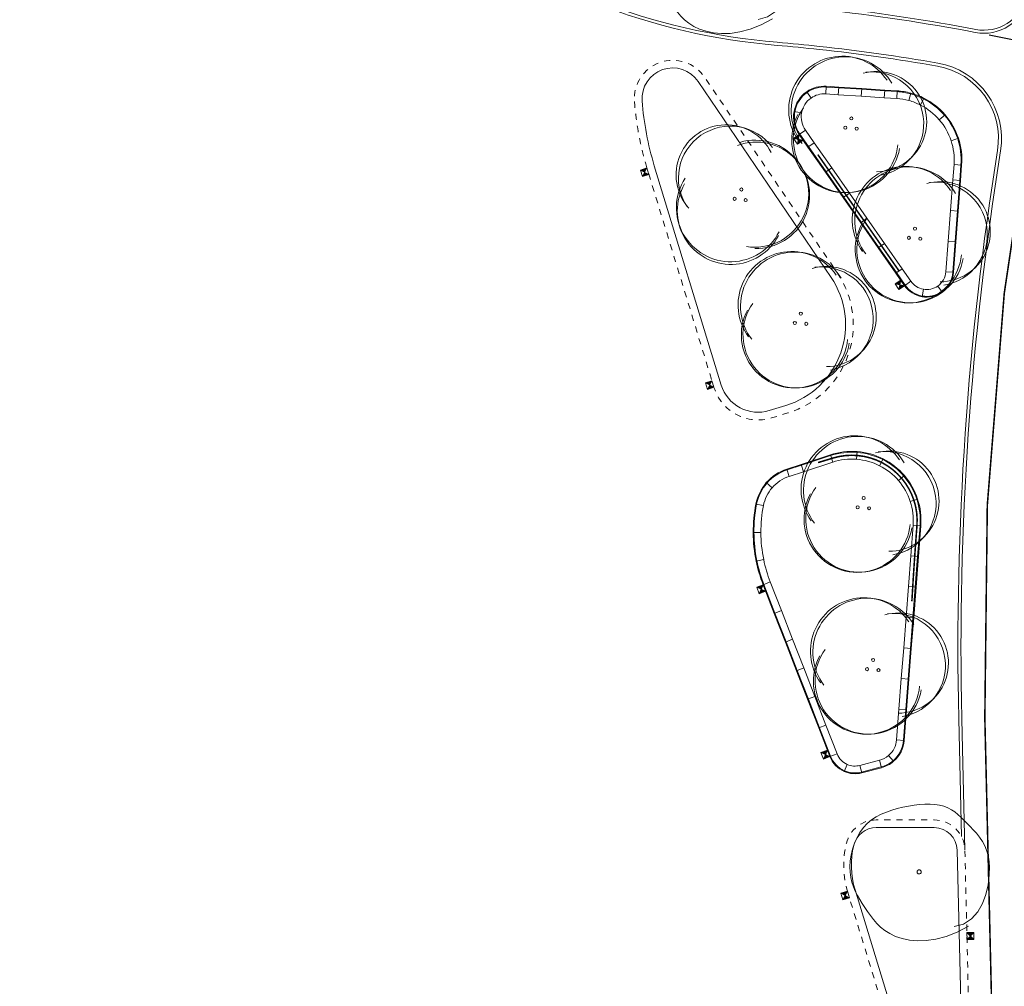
# Model space of a CAD drawing. Header units: metres. Extents: x 196678 to 197613, y 355400 to 356418.
# Tile 20 of 40: x 196969 to 197033, y 355652 to 355715. Entities that reach past the tile are written whole.
import ezdxf

# ---------------------------------------------------------------- set-up
doc = ezdxf.new("R2010")
doc.units = ezdxf.units.M
doc.linetypes.add('VW-FP2-1000', pattern=[3, 0.3, -2.7])
doc.linetypes.add('ZZ-HIDDEN-SO', pattern=[4, 2, -2])
for name, color, linetype, lineweight in [('N-WE-GR-BOOM-S', 7, 'Continuous', 18), ('N-WE-RI-HWA_KOLK_STRAATKOLK-450X350-S', 5, 'Continuous', 18), ('N-WE-VH-KANTOPSLUITING_SOLID_500X500-G', 5, 'Continuous', 18), ('N-WE-VH-KANTOPSLUITING_SOLID_500X500-G_PASMAKEN', 5, 'Continuous', 18), ('N-WE-VW-MARKERING_LANGS_STREEP_30270_010-G', 1, 'VW-FP2-1000', 18), ('N01-WE-VH-KANTOPSLUITING_ACHTERKANTBAND-G', 5, 'Continuous', 18), ('N01-WE-VH-KANTOPSLUITING_BETONBAND_HOOG_ZITELEMENT-G', 5, 'Continuous', 18), ('N01-WE-VH-KANTOPSLUITING_BETONBAND_LAAG-G', 5, 'ZZ-HIDDEN-SO', 18), ('N01-WE-VH-KANTOPSLUITING_GELEIDEBAND_50 200-G', 5, 'Continuous', 18), ('N01-WE-VH-KANTOPSLUITING_OPSLUITBAND_200X250-G', 5, 'Continuous', 18), ('N01-WE-VW-MARKERING_DWARS_DRIEHOEK_30-G', 7, 'VW-HAAIETAND30_L', 25)]:
    doc.layers.add(name, color=color, linetype=linetype, lineweight=lineweight)
doc.linetypes.add('VW-HAAIETAND30_L', pattern='A,0,-0.3,[150,NLCS.SHX,S=0.6,R=0,X=-0.375,Y=-0.15],-0.3', length=0.6)

# ---------------------------------------------------------------- blocks, each defined once
blk = doc.blocks.new('SGR-BOOM_09')
blk.add_lwpolyline([(-2.711, 3.837), (-3.391, 3.615), (-3.939, 3.223), (-4.367, 2.697), (-4.684, 2.075), (-4.901, 1.394), (-5.029, 0.692), (-5.078, 0.004), (-5.057, -0.631), (-4.978, -1.184), (-4.849, -1.658), (-4.679, -2.064), (-4.477, -2.414), (-4.251, -2.716), (-4.01, -2.983), (-3.764, -3.225), (-3.519, -3.452), (-3.284, -3.674), (-3.056, -3.889), (-2.829, -4.093), (-2.6, -4.282), (-2.363, -4.453), (-2.114, -4.603), (-1.847, -4.727), (-1.559, -4.822), (-1.246, -4.884), (-0.91, -4.917), (-0.554, -4.921), (-0.182, -4.9), (0.202, -4.856), (0.595, -4.791), (0.994, -4.707), (1.395, -4.608), (1.794, -4.494), (2.188, -4.363), (2.571, -4.21), (2.939, -4.034), (3.289, -3.828), (3.615, -3.591), (3.913, -3.317), (4.179, -3.005), (4.41, -2.651), (4.604, -2.263), (4.761, -1.849), (4.881, -1.421), (4.964, -0.986), (5.01, -0.553), (5.019, -0.132), (4.99, 0.267), (4.925, 0.639), (4.826, 0.985), (4.699, 1.309), (4.548, 1.616), (4.377, 1.91), (4.191, 2.196), (3.994, 2.477), (3.79, 2.759), (3.583, 3.043), (3.366, 3.327), (3.134, 3.606), (2.878, 3.874), (2.592, 4.126), (2.268, 4.357), (1.9, 4.563), (1.48, 4.737), (1.004, 4.874), (0.471, 4.963), (-0.115, 4.99), (-0.752, 4.944), (-1.438, 4.81), (-2.17, 4.577), (-2.945, 4.231), (-3.76, 3.761)])
blk.add_circle((0, 0), 0.15)
blk = doc.blocks.new('*U7')
for centre in [(-0.375, 0.224), (0.37, 0.198), (0.006, -0.422)]:
    blk.add_circle(centre, 0.1)
for centre, radius, start, end in [((0.235, 0.936), 3.484, 327.04528, 172.784), ((0.361, 0.968), 3.463, 334.46958, 176.98942), ((-1.644, -0.297), 3.261, 92.72815, 288.15121), ((-1.334, -0.131), 3.385, 102.33011, 279.16852), ((0.419, -0.89), 3.527, 213.41104, 39.78986), ((0.623, -0.958), 3.487, 216.09044, 38.75757)]:
    blk.add_arc(centre, radius, start, end)
blk = doc.blocks.new('SRI-KOLK_STRAAT_01-SO')
h = blk.add_hatch(color=256)
h.dxf.hatch_style = 1
h.paths.add_polyline_path([(0, 1.125), (-1.125, 2.25), (-1.125, 0)])
h.paths.add_polyline_path([(1.125, 2.25), (0, 1.125), (1.125, 0)])
for p, q in [((-1.125, 0), (1.125, 2.25)), ((1.125, 0), (-1.125, 2.25))]:
    blk.add_line(p, q)
blk.add_lwpolyline([(-1.125, 0), (1.125, 0), (1.125, 2.25), (-1.125, 2.25)], close=True)

msp = doc.modelspace()

# ---------------------------------------------------------------- linework, layer by layer
at = {"layer": 'N-WE-VH-KANTOPSLUITING_SOLID_500X500-G', "flags": 128}
for points in [[(197021.88, 355710.657), (197023.377, 355710.56), (197023.345, 355710.061), (197021.848, 355710.158)], [(197023.377, 355710.56), (197024.874, 355710.463), (197024.842, 355709.964), (197023.345, 355710.061)], [(197019.873, 355706.749), (197019.301, 355707.569), (197019.711, 355707.855), (197020.283, 355707.035)], [(197021.018, 355705.109), (197019.873, 355706.749), (197020.283, 355707.035), (197021.428, 355705.396)], [(197029.879, 355705.579), (197029.804, 355704.582), (197029.305, 355704.62), (197029.381, 355705.617)], [(197022.163, 355703.469), (197021.018, 355705.109), (197021.428, 355705.396), (197022.573, 355703.756)], [(197029.804, 355704.582), (197029.652, 355702.588), (197029.154, 355702.626), (197029.305, 355704.62)], [(197023.308, 355701.83), (197022.163, 355703.469), (197022.573, 355703.756), (197023.718, 355702.116)], [(197029.652, 355702.588), (197029.501, 355700.594), (197029.003, 355700.631), (197029.154, 355702.626)], [(197024.453, 355700.19), (197023.308, 355701.83), (197023.718, 355702.116), (197024.863, 355700.476)], [(197025.598, 355698.55), (197024.453, 355700.19), (197024.863, 355700.476), (197026.008, 355698.836)], [(197029.501, 355700.594), (197029.35, 355698.599), (197028.851, 355698.637), (197029.003, 355700.631)], [(197026.17, 355697.73), (197025.598, 355698.55), (197026.008, 355698.836), (197026.58, 355698.016)], [(197019.434, 355686.099), (197021.335, 355686.72), (197021.49, 355686.245), (197019.589, 355685.624)], [(197027.219, 355682.097), (197027.065, 355680.103), (197026.567, 355680.141), (197026.721, 355682.135)], [(197027.065, 355680.103), (197026.912, 355678.109), (197026.413, 355678.147), (197026.567, 355680.141)], [(197017.685, 355676.401), (197016.96, 355678.266), (197017.426, 355678.447), (197018.151, 355676.583)], [(197026.912, 355678.109), (197026.758, 355676.115), (197026.259, 355676.153), (197026.413, 355678.147)], [(197018.409, 355674.537), (197017.685, 355676.401), (197018.151, 355676.583), (197018.875, 355674.718)], [(197026.758, 355676.115), (197026.604, 355674.121), (197026.106, 355674.159), (197026.259, 355676.153)], [(197019.134, 355672.673), (197018.409, 355674.537), (197018.875, 355674.718), (197019.6, 355672.854)], [(197026.604, 355674.121), (197026.45, 355672.127), (197025.952, 355672.165), (197026.106, 355674.159)], [(197019.858, 355670.809), (197019.134, 355672.673), (197019.6, 355672.854), (197020.324, 355670.99)], [(197026.45, 355672.127), (197026.297, 355670.132), (197025.798, 355670.171), (197025.952, 355672.165)], [(197020.582, 355668.945), (197019.858, 355670.809), (197020.324, 355670.99), (197021.049, 355669.126)], [(197026.297, 355670.132), (197026.143, 355668.138), (197025.644, 355668.177), (197025.798, 355670.171)], [(197021.307, 355667.081), (197020.582, 355668.945), (197021.049, 355669.126), (197021.773, 355667.262)]]:
    msp.add_lwpolyline(points, close=True, dxfattribs=at)
for points in [[(197023.374, 355710.51), (197021.877, 355710.607)], [(197024.871, 355710.413), (197023.374, 355710.51)], [(197019.342, 355707.598), (197019.914, 355706.778)], [(197019.914, 355706.778), (197021.059, 355705.138)], [(197029.754, 355704.586), (197029.829, 355705.583)], [(197021.059, 355705.138), (197022.204, 355703.498)], [(197029.603, 355702.592), (197029.754, 355704.586)], [(197022.204, 355703.498), (197023.349, 355701.858)], [(197029.451, 355700.597), (197029.603, 355702.592)], [(197023.349, 355701.858), (197024.494, 355700.218)], [(197029.3, 355698.603), (197029.451, 355700.597)], [(197024.494, 355700.218), (197025.639, 355698.578)], [(197025.639, 355698.578), (197026.211, 355697.758)], [(197021.351, 355686.673), (197019.449, 355686.052)], [(197027.015, 355680.107), (197027.169, 355682.101)], [(197026.862, 355678.113), (197027.015, 355680.107)], [(197017.007, 355678.284), (197017.731, 355676.42)], [(197026.708, 355676.119), (197026.862, 355678.113)], [(197017.731, 355676.42), (197018.456, 355674.555)], [(197026.554, 355674.124), (197026.708, 355676.119)], [(197018.456, 355674.555), (197019.18, 355672.691)], [(197026.4, 355672.13), (197026.554, 355674.124)], [(197019.18, 355672.691), (197019.905, 355670.827)], [(197026.247, 355670.136), (197026.4, 355672.13)], [(197019.905, 355670.827), (197020.629, 355668.963)], [(197026.093, 355668.142), (197026.247, 355670.136)], [(197020.629, 355668.963), (197021.354, 355667.099)]]:
    msp.add_lwpolyline(points, dxfattribs=at)
for points in [[(197019.796, 355710.354, 0.198912), (197018.972, 355709.064), (197019.464, 355708.977, -0.198912), (197020.082, 355709.944)], [(197028.805, 355708.852, 0.098491), (197027.423, 355709.935), (197027.198, 355709.489, -0.098491), (197028.426, 355708.526)], [(197018.972, 355709.064, 0.198912), (197019.301, 355707.569), (197019.711, 355707.855, -0.198912), (197019.464, 355708.977)], [(197029.668, 355707.322, 0.098491), (197028.805, 355708.852), (197028.426, 355708.526, -0.098491), (197029.193, 355707.167)], [(197029.879, 355705.579, 0.098491), (197029.668, 355707.322), (197029.193, 355707.167, -0.098491), (197029.381, 355705.617)], [(197026.17, 355697.73, 0.198912), (197027.299, 355697.009), (197027.386, 355697.501, -0.198912), (197026.58, 355698.016)], [(197027.299, 355697.009, 0.198912), (197028.607, 355697.297), (197028.321, 355697.707, -0.198912), (197027.386, 355697.501)], [(197023.078, 355686.93, 0.098491), (197021.335, 355686.72), (197021.49, 355686.245, -0.098491), (197023.04, 355686.431)], [(197024.769, 355686.456, 0.098491), (197023.078, 355686.93), (197023.04, 355686.431, -0.098491), (197024.543, 355686.01)], [(197026.15, 355685.371, 0.098491), (197024.769, 355686.456), (197024.543, 355686.01, -0.098491), (197025.77, 355685.046)], [(197027.01, 355683.84, 0.098491), (197026.15, 355685.371), (197025.77, 355685.046, -0.098491), (197026.535, 355683.685)], [(197017.169, 355684.91, 0.131652), (197016.489, 355683.514), (197016.98, 355683.419, -0.131652), (197017.546, 355684.582)], [(197027.219, 355682.097, 0.098491), (197027.01, 355683.84), (197026.535, 355683.685, -0.098491), (197026.721, 355682.135)], [(197016.489, 355683.514, 0.049127), (197016.315, 355681.66), (197016.815, 355681.662, -0.049127), (197016.98, 355683.419)], [(197016.315, 355681.66, 0.049127), (197016.507, 355679.807), (197016.997, 355679.907, -0.049127), (197016.815, 355681.662)], [(197025.45, 355666.773, 0.198912), (197026.143, 355668.138), (197025.644, 355668.177, -0.198912), (197025.125, 355667.153)], [(197021.307, 355667.081, 0.198912), (197022.233, 355666.113), (197022.434, 355666.57, -0.198912), (197021.773, 355667.262)]]:
    msp.add_lwpolyline(points, format="xyb", close=True, dxfattribs=at)
for points in [[(197019.824, 355710.313, 0.198912), (197019.021, 355709.055)], [(197028.767, 355708.819, 0.098491), (197027.401, 355709.89)], [(197019.021, 355709.055, 0.198912), (197019.342, 355707.598)], [(197029.62, 355707.307, 0.098491), (197028.767, 355708.819)], [(197029.829, 355705.583, 0.098491), (197029.62, 355707.307)], [(197026.211, 355697.758, 0.198912), (197027.308, 355697.058)], [(197027.308, 355697.058, 0.198912), (197028.578, 355697.338)], [(197023.074, 355686.88, 0.098491), (197021.351, 355686.673)], [(197024.746, 355686.411, 0.098491), (197023.074, 355686.88)], [(197026.112, 355685.338, 0.098491), (197024.746, 355686.411)], [(197026.962, 355683.825, 0.098491), (197026.112, 355685.338)], [(197017.206, 355684.877, 0.131652), (197016.538, 355683.505)], [(197027.169, 355682.101, 0.098491), (197026.962, 355683.825)], [(197016.538, 355683.505, 0.049127), (197016.365, 355681.66)], [(197016.365, 355681.66, 0.049127), (197016.556, 355679.817)], [(197025.418, 355666.811, 0.198912), (197026.093, 355668.142)], [(197021.354, 355667.099, 0.198912), (197022.253, 355666.159)]]:
    msp.add_lwpolyline(points, format="xyb", dxfattribs=at)
at = {"layer": 'N-WE-VH-KANTOPSLUITING_SOLID_500X500-G_PASMAKEN', "flags": 128}
for points in [[(197021.07, 355710.71, 0.170212), (197019.796, 355710.354), (197020.082, 355709.944, -0.170212), (197021.038, 355710.211)], [(197026.578, 355710.26, 0.050475), (197025.684, 355710.41), (197025.651, 355709.911, -0.050475), (197026.446, 355709.778)], [(197027.423, 355709.935), (197027.423, 355709.935, 0.050475), (197026.578, 355710.26), (197026.446, 355709.778, -0.050475), (197027.198, 355709.489)], [(197029.35, 355698.599), (197028.851, 355698.637, -0.225103), (197028.321, 355697.707), (197028.607, 355697.297, 0.225103)], [(197018.502, 355685.795, 0.135833), (197017.169, 355684.91), (197017.546, 355684.582, -0.135833), (197018.658, 355685.32)], [(197016.997, 355679.907), (197016.507, 355679.807, 0.042368), (197016.96, 355678.266), (197017.426, 355678.447, -0.042368)], [(197025.45, 355666.773), (197025.125, 355667.153, -0.113142), (197024.531, 355666.842), (197024.659, 355666.358, 0.113142)], [(197023.257, 355666.506, -0.169739), (197022.434, 355666.57), (197022.233, 355666.113, 0.169739), (197023.384, 355666.022)]]:
    msp.add_lwpolyline(points, format="xyb", close=True, dxfattribs=at)
for points in [[(197021.067, 355710.66), (197021.067, 355710.66, 0.170212), (197019.824, 355710.313, 0.170212)], [(197026.564, 355710.212, 0.050475), (197025.681, 355710.36)], [(197027.401, 355709.89, 0.050475), (197026.564, 355710.212)], [(197028.578, 355697.338, 0.225103), (197029.3, 355698.603)], [(197017.206, 355684.877, -0.135833), (197018.518, 355685.748)], [(197017.007, 355678.284, -0.042368), (197016.556, 355679.817)], [(197025.418, 355666.811, -0.113142), (197024.646, 355666.407)], [(197023.371, 355666.071, -0.169739), (197022.253, 355666.159, -0.169739)]]:
    msp.add_lwpolyline(points, format="xyb", dxfattribs=at)
for points in [[(197021.88, 355710.657), (197021.07, 355710.71), (197021.038, 355710.211), (197021.848, 355710.158)], [(197025.684, 355710.41), (197024.874, 355710.463), (197024.842, 355709.964), (197025.651, 355709.911)], [(197019.434, 355686.099), (197018.502, 355685.795), (197018.658, 355685.32), (197019.589, 355685.624)], [(197024.531, 355666.842), (197023.257, 355666.506), (197023.384, 355666.022), (197024.659, 355666.358)]]:
    msp.add_lwpolyline(points, close=True, dxfattribs=at)
for points in [[(197021.877, 355710.607), (197021.067, 355710.66)], [(197021.88, 355710.657), (197021.848, 355710.158)], [(197025.681, 355710.36), (197024.871, 355710.413)], [(197025.684, 355710.41), (197025.651, 355709.911)], [(197026.578, 355710.26), (197026.446, 355709.778)], [(197018.502, 355685.795), (197018.658, 355685.32)], [(197018.518, 355685.748), (197019.449, 355686.052)], [(197023.384, 355666.022), (197023.257, 355666.506)], [(197024.646, 355666.407), (197023.371, 355666.071)], [(197024.531, 355666.842), (197024.659, 355666.358)]]:
    msp.add_lwpolyline(points, dxfattribs=at)
at = {"layer": 'N-WE-VW-MARKERING_LANGS_STREEP_30270_010-G', "const_width": 0.1, "flags": 128}
msp.add_lwpolyline([(197034.694, 355710.93, 0.051219), (197031.387, 355669.6), (197031.992, 355644.095, 0.044429), (197035.944, 355609.111, 0.044429)], format="xyb", dxfattribs=at)
at = {"layer": 'N01-WE-VH-KANTOPSLUITING_ACHTERKANTBAND-G', "ltscale": 0.2, "flags": 128}
for points in [[(197028.297, 355712.02, 0.016205), (197020.609, 355713.105, 0.005755), (197017.864, 355713.369, -0.071708), (197006.022, 355716.115, 0.032602), (196984.308, 355722.972), (196963.502, 355728.078)], [(197032.212, 355706.532, 0.410217), (197028.297, 355712.02)], [(197029.712, 355668.53), (197029.687, 355669.561, -0.045372), (197032.212, 355706.532)]]:
    msp.add_lwpolyline(points, format="xyb", dxfattribs=at)
at = {"layer": 'N01-WE-VH-KANTOPSLUITING_ACHTERKANTBAND-G', "ltscale": 0.1, "flags": 128}
msp.add_lwpolyline([(197021.65, 355715.806, -0.018877), (197030.798, 355714.409, 0.399254), (197034.044, 355716.492), (197034.068, 355716.59)], format="xyb", dxfattribs=at)
at = {"layer": 'N01-WE-VH-KANTOPSLUITING_ACHTERKANTBAND-G', "ltscale": 0.2, "flags": 128}
for points in [[(197009.086, 355709.75, 0.055149), (197009.881, 355705.536), (197014.241, 355691.26, 0.414233), (197017.362, 355689.599), (197018.432, 355689.926, 0.504796), (197021.379, 355698.271), (197012.736, 355711.024, 0.768937)], [(197022.945, 355658.402, -0.13502), (197022.863, 355661.318, -0.345706), (197024.322, 355662.461), (197028.092, 355662.458, -0.407018), (197029.59, 355660.993), (197029.992, 355644.048, 0.002737), (197030.056, 355641.854, -0.87696), (197028.1, 355641.527)]]:
    msp.add_lwpolyline(points, format="xyb", close=True, dxfattribs=at)
msp.add_lwpolyline([(197029.87, 355661.872), (197029.712, 355668.53)], dxfattribs=at)
at = {"layer": 'N01-WE-VH-KANTOPSLUITING_BETONBAND_HOOG_ZITELEMENT-G', "ltscale": 0.2, "const_width": 0.1, "flags": 128}
msp.add_lwpolyline([(197025.803, 355698.693), (197020.518, 355706.263)], dxfattribs=at)
msp.add_lwpolyline([(197026.639, 355677.195, -0.004888), (197026.97, 355682.116, 0.528335), (197021.491, 355686.507), (197020.534, 355686.215)], format="xyb", dxfattribs=at)
at = {"layer": 'N01-WE-VH-KANTOPSLUITING_BETONBAND_LAAG-G', "ltscale": 0.2, "flags": 128}
for points in [[(197008.588, 355709.712, 0.055149), (197009.402, 355705.389), (197013.762, 355691.113, 0.414233), (197017.508, 355689.121), (197018.579, 355689.448, 0.504796), (197021.792, 355698.552), (197013.15, 355711.304, 0.768937)], [(197022.467, 355658.256, -0.13502), (197022.378, 355661.437, -0.345706), (197024.322, 355662.961), (197028.093, 355662.958, -0.407018), (197030.09, 355661.005), (197030.492, 355644.059, 0.002737), (197030.556, 355641.871, -0.87696), (197027.622, 355641.381)]]:
    msp.add_lwpolyline(points, format="xyb", close=True, dxfattribs=at)
at = {"layer": 'N01-WE-VH-KANTOPSLUITING_GELEIDEBAND_50 200-G', "ltscale": 0.2, "flags": 128}
for points in [[(197028.331, 355712.217, 0.016205), (197020.631, 355713.303, 0.005755), (197017.881, 355713.569, -0.071708), (197006.094, 355716.302, 0.032602), (196984.355, 355723.166), (196963.55, 355728.272)], [(197029.912, 355668.534), (197029.887, 355669.565, -0.045372), (197032.41, 355706.501)]]:
    msp.add_lwpolyline(points, format="xyb", dxfattribs=at)
at = {"layer": 'N01-WE-VH-KANTOPSLUITING_OPSLUITBAND_200X250-G', "ltscale": 0.1, "flags": 128}
for points in [[(197020.889, 355715.689, -0.020396), (197030.761, 355714.213, 0.399254), (197034.239, 355716.444), (197034.263, 355716.542)], [(197032.41, 355706.501, 0.410217), (197028.331, 355712.217)]]:
    msp.add_lwpolyline(points, format="xyb", dxfattribs=at)
msp.add_lwpolyline([(197030.09, 355661.005), (197029.912, 355668.534)], dxfattribs=at)
at = {"layer": 'N01-WE-VW-MARKERING_DWARS_DRIEHOEK_30-G', "flags": 128}
msp.add_lwpolyline([(197035.144, 355713.289, 0.007265), (197031.666, 355714.036)], format="xyb", dxfattribs=at)

# ---------------------------------------------------------------- block references
at = {"layer": 'N-WE-GR-BOOM-S', "xscale": 0.9000000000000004, "yscale": 0.9000000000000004, "zscale": 0.9000000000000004, "rotation": 177.2882798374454}
for p in [(197014.357, 355718.629), (197027.112, 355659.578)]:
    msp.add_blockref('SGR-BOOM_09', p, dxfattribs=at)
at = {"layer": 'N-WE-GR-BOOM-S'}
for p, rotation in [((197022.687, 355708.191), 177.2882798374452), ((197015.49, 355703.557), 293.739986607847), ((197026.825, 355701.023), 177.2882798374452), ((197019.402, 355695.487), 177.7987938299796), ((197023.492, 355683.486), 177.2882798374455), ((197024.102, 355672.95), 177.2882798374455)]:
    msp.add_blockref('*U7', p, dxfattribs=dict(at, rotation=rotation))
at = {"layer": 'N-WE-RI-HWA_KOLK_STRAATKOLK-450X350-S', "xscale": 0.2000000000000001, "yscale": 0.2000000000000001, "zscale": 0.2000000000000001}
for p, rotation in [((197019.43, 355707.385), 124.9211906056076), ((197009.468, 355705.174), 106.9835442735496), ((197026.041, 355697.914), 124.9211906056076), ((197013.697, 355691.329), 106.9835442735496), ((197017.042, 355678.056), 111.2367098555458), ((197021.225, 355667.29), 111.2367098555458), ((197022.512, 355658.109), 106.9872980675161), ((197030.223, 355655.399), 271.3578609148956)]:
    msp.add_blockref('SRI-KOLK_STRAAT_01-SO', p, dxfattribs=dict(at, rotation=rotation))

doc.saveas('drawing.dxf')
